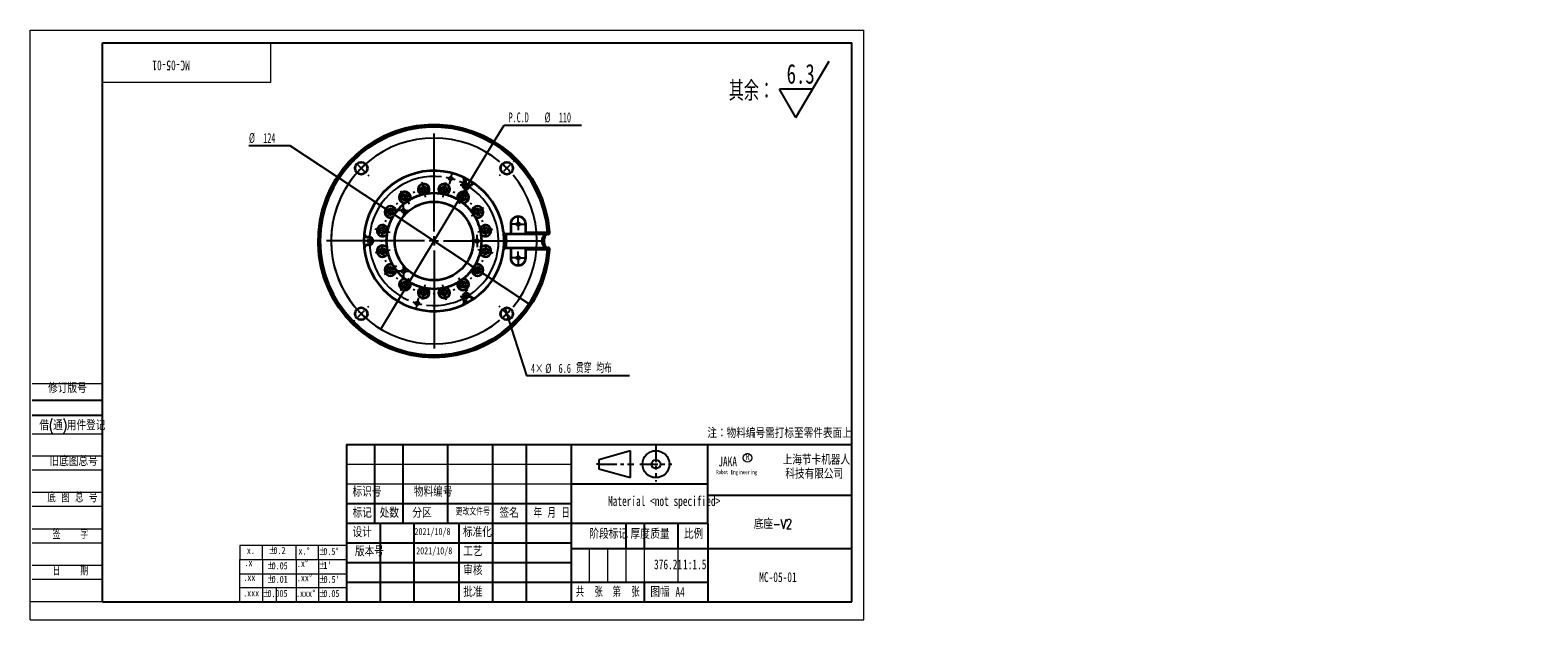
# Model space of a CAD drawing. Header units: millimetres. Extents: x 0 to 537, y 0 to 210.
import ezdxf

# ---------------------------------------------------------------- set-up
doc = ezdxf.new("R2010")
doc.units = ezdxf.units.MM
doc.linetypes.add('CENTERX2', pattern=[20.32, 12.7, -2.54, 2.54, -2.54])
doc.linetypes.add('PHANTOM', pattern=[12.7, 6.35, -1.27, 1.27, -1.27, 1.27, -1.27])
doc.layers.add('文字层', color=190, linetype='Continuous')
doc.layers.add('标注层', color=3, linetype='Continuous')
doc.styles.add('SLDTEXTSTYLE0', font='TXT', dxfattribs={"width": 0.7, "bigfont": 'bigfont'})
doc.styles.add('SLDTEXTSTYLE1', font='TXT', dxfattribs={"width": 0.7})
doc.styles.add('SLDTEXTSTYLE2', font='TXT', dxfattribs={"width": 0.6, "bigfont": 'bigfont'})
doc.styles.add('SLDTEXTSTYLE3', font='TXT', dxfattribs={"width": 0.62, "bigfont": 'bigfont'})
doc.styles.add('SLDTEXTSTYLE4', font='TXT', dxfattribs={"width": 0.614286, "bigfont": 'bigfont'})
doc.styles.add('SLDTEXTSTYLE5', font='TXT', dxfattribs={"width": 0.566667, "bigfont": 'bigfont'})
doc.styles.add('SLDTEXTSTYLE6', font='TXT', dxfattribs={"width": 0.605})
doc.styles.add('SLDTEXTSTYLE7', font='TXT', dxfattribs={"width": 0.605, "bigfont": 'bigfont'})
doc.dimstyles.new('SLDDIMSTYLE0', dxfattribs={"dimtxt": 3.5, "dimasz": 2, "dimexe": 0, "dimexo": 0.0625, "dimgap": 0.875, "dimtad": 0, "dimtih": 1, "dimtoh": 1, "dimdec": 0, "dimlfac": 1.5, "dimrnd": 1e-09, "dimzin": 12, "dimdsep": 46, "dimtxsty": 'SLDTEXTSTYLE6', "dimsah": 1, "dimcen": 0, "dimadec": 0, "dimazin": 3, "dimtfac": 1, "dimtmove": 0, "dimatfit": 3, "dimfxl": 0, "dimfrac": 2, "dimtolj": 1, "dimtzin": 12, "dimarcsym": 0})
doc.dimstyles.new('SLDDIMSTYLE1', dxfattribs={"dimtxt": 3.25, "dimasz": 2, "dimexe": 0, "dimexo": 0.0625, "dimgap": 0.8125, "dimtad": 0, "dimtih": 1, "dimtoh": 1, "dimlfac": 1.5, "dimrnd": 1e-09, "dimzin": 12, "dimdsep": 46, "dimtxsty": 'SLDTEXTSTYLE6', "dimsah": 1, "dimcen": 0, "dimadec": 0, "dimazin": 3, "dimtfac": 1, "dimtmove": 0, "dimatfit": 3, "dimfxl": 0, "dimfrac": 2, "dimtolj": 1, "dimtzin": 12, "dimarcsym": 0})

# ---------------------------------------------------------------- blocks, each defined once
blk = doc.blocks.new('SW_NOTE_0')
at = {"layer": '文字层', "color": 0, "char_height": 3.5, "attachment_point": 2, "style": 'SLDTEXTSTYLE0'}
for s, insert in [('\\M+18FE3\\M+18A43节卡\\M+18AF7\\M+18AED\\M+1906C', (16.08, 4.51)), ('\\M+189C8\\M+18B5A\\M+1974C\\M+18CC0\\M+18CF6\\M+18E69', (15.31, -0.49))]:
    blk.add_mtext(s, dxfattribs=dict(at, insert=insert))
blk = doc.blocks.new('SW_NOTE_1')
at = {"color": 0, "linetype": 'Continuous', "lineweight": 18, "char_height": 2.5, "attachment_point": 1, "style": 'SLDTEXTSTYLE1'}
for s, insert in [('%%p', (0, 3.22)), ('0.2', (1.75, 3.22))]:
    blk.add_mtext(s, dxfattribs=dict(at, insert=insert))
blk = doc.blocks.new('SW_NOTE_2')
at = {"color": 0, "linetype": 'Continuous', "lineweight": 18, "char_height": 2.5, "attachment_point": 1, "style": 'SLDTEXTSTYLE1'}
for s, insert in [('%%p', (0, 3.22)), ('0.05', (1.75, 3.22))]:
    blk.add_mtext(s, dxfattribs=dict(at, insert=insert))
blk = doc.blocks.new('SW_NOTE_3')
at = {"color": 0, "linetype": 'Continuous', "lineweight": 18, "char_height": 2.5, "attachment_point": 1, "style": 'SLDTEXTSTYLE1'}
for s, insert in [('%%p', (0, 3.22)), ('0.01', (1.75, 3.22))]:
    blk.add_mtext(s, dxfattribs=dict(at, insert=insert))
blk = doc.blocks.new('SW_NOTE_4')
at = {"color": 0, "linetype": 'Continuous', "lineweight": 18, "char_height": 2.5, "attachment_point": 1, "style": 'SLDTEXTSTYLE1'}
for s, insert in [('%%p', (0, 3.22)), ('0.005', (1.75, 3.22))]:
    blk.add_mtext(s, dxfattribs=dict(at, insert=insert))
blk = doc.blocks.new('SW_NOTE_5')
at = {"color": 0, "linetype": 'Continuous', "lineweight": 18, "char_height": 2.5, "attachment_point": 1, "style": 'SLDTEXTSTYLE1'}
for s, insert in [('%%p', (0, 3.22)), ('0.5', (1.75, 3.22)), ('%%d', (6.11, 3.22))]:
    blk.add_mtext(s, dxfattribs=dict(at, insert=insert))
blk = doc.blocks.new('SW_NOTE_6')
at = {"color": 0, "linetype": 'Continuous', "lineweight": 18, "char_height": 2.5, "attachment_point": 1, "style": 'SLDTEXTSTYLE1'}
for s, insert in [('.x', (0, 3.22)), ('%%d', (2.91, 3.22))]:
    blk.add_mtext(s, dxfattribs=dict(at, insert=insert))
blk = doc.blocks.new('SW_NOTE_7')
at = {"color": 0, "linetype": 'Continuous', "lineweight": 18, "char_height": 2.5, "attachment_point": 1, "style": 'SLDTEXTSTYLE1'}
for s, insert in [('.xx', (0, 3.22)), ('%%d', (4.36, 3.22))]:
    blk.add_mtext(s, dxfattribs=dict(at, insert=insert))
blk = doc.blocks.new('SW_NOTE_8')
at = {"color": 0, "linetype": 'Continuous', "lineweight": 18, "char_height": 2.5, "attachment_point": 1, "style": 'SLDTEXTSTYLE1'}
for s, insert in [('.xxx', (0, 3.22)), ('%%d', (5.82, 3.22))]:
    blk.add_mtext(s, dxfattribs=dict(at, insert=insert))
blk = doc.blocks.new('SW_NOTE_9')
at = {"color": 0, "linetype": 'Continuous', "lineweight": 18, "char_height": 2.5, "attachment_point": 1, "style": 'SLDTEXTSTYLE1'}
for s, insert in [('x.', (0, 3.22)), ('%%d', (2.91, 3.22))]:
    blk.add_mtext(s, dxfattribs=dict(at, insert=insert))
blk = doc.blocks.new('SW_NOTE_10')
at = {"color": 0, "linetype": 'Continuous', "lineweight": 18, "char_height": 2.5, "attachment_point": 1, "style": 'SLDTEXTSTYLE1'}
for s, insert in [('%%p', (0, 3.22)), ("1'", (1.75, 3.22))]:
    blk.add_mtext(s, dxfattribs=dict(at, insert=insert))
blk = doc.blocks.new('SW_NOTE_11')
at = {"color": 0, "linetype": 'Continuous', "lineweight": 18, "char_height": 2.5, "attachment_point": 1, "style": 'SLDTEXTSTYLE1'}
for s, insert in [('%%p', (0, 3.22)), ("0.5'", (1.75, 3.22))]:
    blk.add_mtext(s, dxfattribs=dict(at, insert=insert))
blk = doc.blocks.new('SW_NOTE_12')
at = {"color": 0, "linetype": 'Continuous', "lineweight": 18, "char_height": 2.5, "attachment_point": 1, "style": 'SLDTEXTSTYLE1'}
for s, insert in [('%%p', (0, 3.22)), ('0.05', (1.75, 3.22))]:
    blk.add_mtext(s, dxfattribs=dict(at, insert=insert))
blk = doc.blocks.new('SW_SFSYMBOL_0')
at = {"layer": '标注层', "color": 0}
for p, q in [((3.3, -10), (15.09, 10)), ((3.3, -10), (-2.6, 0)), ((9.2, 0), (-2.6, 0))]:
    blk.add_line(p, q, dxfattribs=at)
at = {"layer": '标注层', "color": 0, "insert": (0, 9.02), "char_height": 7, "attachment_point": 1, "style": 'SLDTEXTSTYLE1'}
blk.add_mtext('6.3', dxfattribs=at)
blk = doc.blocks.new('_D')
at = {"layer": '标注层'}
for p, q in [((92.66, 168.84), (77.95, 168.84)), ((109.43, 157.73), (92.66, 168.84)), ((178.34, 112.11), (109.43, 157.73))]:
    blk.add_line(p, q, dxfattribs=at)
for points in [[(109.43, 157.73), (110.96, 156.42), (111.24, 156.84)], [(178.34, 112.11), (176.81, 113.42), (176.54, 113.01)]]:
    blk.add_solid(points, dxfattribs=at)
at = {"layer": '标注层', "char_height": 3.5, "attachment_point": 1, "style": 'SLDTEXTSTYLE6'}
for s, insert in [('%%c', (77.95, 173.35)), ('124', (83.06, 173.36))]:
    blk.add_mtext(s, dxfattribs=dict(at, insert=insert))
blk = doc.blocks.new('_D_1')
at = {"layer": '标注层'}
for p, q in [((162.89, 166.28), (168.88, 176.17)), ((168.88, 176.17), (196.41, 176.17)), ((124.89, 103.56), (162.89, 166.28))]:
    blk.add_line(p, q, dxfattribs=at)
blk.add_arc((143.89, 134.92), 36.67, 129.7392, 239.5712, dxfattribs=at)
for points in [[(162.89, 166.28), (161.64, 164.7), (162.07, 164.44)], [(124.89, 103.56), (126.14, 105.14), (125.71, 105.4)]]:
    blk.add_solid(points, dxfattribs=at)
at = {"layer": '标注层', "char_height": 3.5, "attachment_point": 1, "style": 'SLDTEXTSTYLE6'}
for s, insert in [('P.C.D', (170.47, 180.69)), ('%%c', (183.29, 180.68)), ('110', (188.39, 180.69))]:
    blk.add_mtext(s, dxfattribs=dict(at, insert=insert))
blk = doc.blocks.new('_D_2')
at = {"layer": '标注层'}
for p, q in [((169.14, 111.09), (170.49, 106.9)), ((170.49, 106.9), (176.86, 87)), ((176.86, 87), (213.6, 87))]:
    blk.add_line(p, q, dxfattribs=at)
for points in [[(169.14, 111.09), (169.52, 109.11), (169.99, 109.26)], [(170.49, 106.9), (170.11, 108.88), (169.64, 108.73)]]:
    blk.add_solid(points, dxfattribs=at)
at = {"layer": '标注层', "char_height": 3.25, "attachment_point": 1}
for s, insert, style in [('%%c', (183.54, 91.19), 'SLDTEXTSTYLE6'), ('贯\\M+190FA \\M+18BCF\\M+1957A', (194.48, 91.2), 'SLDTEXTSTYLE7'), ('4×', (178.44, 91.2), 'SLDTEXTSTYLE6'), ('6.6', (188.27, 91.2), 'SLDTEXTSTYLE6')]:
    blk.add_mtext(s, dxfattribs=dict(at, insert=insert, style=style))
blk = doc.blocks.new('SW_CENTERMARKSYMBOL_0')
at = {"layer": '标注层', "color": 0}
for p, q in [((25.93, 29.26), (25.93, 64.26)), ((-2.36, 54.21), (-2.73, 54.59)), ((54.21, 54.21), (54.59, 54.59)), ((0, 51.85), (-1.18, 53.03)), ((0, 51.85), (1.18, 50.68)), ((2.36, 49.5), (2.73, 49.12)), ((31.88, 48.14), (32.31, 49.75)), ((32.31, 49.75), (32.45, 50.27)), ((49.5, 49.5), (49.12, 49.12)), ((51.85, 51.85), (50.68, 50.68)), ((51.85, 51.85), (53.03, 53.03)), ((14.63, 42.83), (14.04, 43.72)), ((21.96, 45.87), (21.75, 46.92)), ((22.29, 44.24), (21.96, 45.87)), ((22.29, 44.24), (22.61, 42.6)), ((29.57, 44.24), (29.24, 42.6)), ((29.57, 44.24), (29.89, 45.87)), ((29.89, 45.87), (30.1, 46.92)), ((31.45, 46.53), (31.31, 46.02)), ((31.88, 48.14), (31.45, 46.53)), ((37.22, 42.83), (37.82, 43.72)), ((9.02, 37.22), (8.13, 37.82)), ((15.56, 41.45), (14.63, 42.83)), ((15.56, 41.45), (16.48, 40.06)), ((16.48, 40.06), (17.08, 39.18)), ((22.61, 42.6), (22.82, 41.55)), ((29.24, 42.6), (29.04, 41.55)), ((35.37, 40.06), (34.78, 39.18)), ((36.3, 41.45), (35.37, 40.06)), ((36.3, 41.45), (37.22, 42.83)), ((42.83, 37.22), (43.72, 37.82)), ((10.41, 36.3), (9.02, 37.22)), ((10.41, 36.3), (11.79, 35.37)), ((11.79, 35.37), (12.68, 34.78)), ((40.06, 35.37), (39.18, 34.78)), ((41.45, 36.3), (40.06, 35.37)), ((41.45, 36.3), (42.83, 37.22)), ((5.98, 29.89), (4.94, 30.1)), ((7.62, 29.57), (5.98, 29.89)), ((7.62, 29.57), (9.25, 29.24)), ((9.25, 29.24), (10.3, 29.04)), ((25.93, 25.93), (25.93, 27.59)), ((42.6, 29.24), (41.55, 29.04)), ((44.24, 29.57), (42.6, 29.24)), ((44.24, 29.57), (45.87, 29.89)), ((45.87, 29.89), (46.92, 30.1)), ((22.59, 25.93), (-12.41, 25.93)), ((5.98, 21.96), (4.94, 21.75)), ((7.62, 22.29), (5.98, 21.96)), ((7.62, 22.29), (9.25, 22.61)), ((9.25, 22.61), (10.3, 22.82)), ((25.93, 25.93), (24.26, 25.93)), ((25.93, 25.93), (25.93, 24.26)), ((25.93, 25.93), (27.59, 25.93)), ((25.93, 22.59), (25.93, -12.41)), ((29.26, 25.93), (64.26, 25.93)), ((42.6, 22.61), (41.55, 22.82)), ((44.24, 22.29), (42.6, 22.61)), ((44.24, 22.29), (45.87, 21.96)), ((45.87, 21.96), (46.92, 21.75)), ((10.41, 15.56), (11.79, 16.48)), ((11.79, 16.48), (12.68, 17.08)), ((40.06, 16.48), (39.18, 17.08)), ((41.45, 15.56), (40.06, 16.48)), ((9.02, 14.63), (8.13, 14.04)), ((10.41, 15.56), (9.02, 14.63)), ((15.56, 10.41), (16.48, 11.79)), ((16.48, 11.79), (17.08, 12.68)), ((35.37, 11.79), (34.78, 12.68)), ((36.3, 10.41), (35.37, 11.79)), ((41.45, 15.56), (42.83, 14.63)), ((42.83, 14.63), (43.72, 14.04)), ((14.63, 9.02), (14.04, 8.13)), ((15.56, 10.41), (14.63, 9.02)), ((20.41, 5.32), (20.54, 5.84)), ((21.96, 5.98), (21.75, 4.94)), ((22.29, 7.62), (21.96, 5.98)), ((22.29, 7.62), (22.61, 9.25)), ((22.61, 9.25), (22.82, 10.3)), ((29.24, 9.25), (29.04, 10.3)), ((29.57, 7.62), (29.24, 9.25)), ((29.57, 7.62), (29.89, 5.98)), ((29.89, 5.98), (30.1, 4.94)), ((36.3, 10.41), (37.22, 9.02)), ((37.22, 9.02), (37.82, 8.13)), ((0, 0), (-1.18, -1.18)), ((0, 0), (1.18, 1.18)), ((2.36, 2.36), (2.73, 2.73)), ((19.54, 2.1), (19.41, 1.59)), ((19.97, 3.71), (19.54, 2.1)), ((19.97, 3.71), (20.41, 5.32)), ((49.5, 2.36), (49.12, 2.73)), ((51.85, 0), (50.68, 1.18)), ((-2.36, -2.36), (-2.73, -2.73)), ((51.85, 0), (53.03, -1.18)), ((54.21, -2.36), (54.59, -2.73))]:
    blk.add_line(p, q, dxfattribs=at)
for radius, start, end in [(36.67, 50.2087, 129.7913), (36.67, 140.2087, 219.7913), (36.67, 135, 137.6044), (36.67, 132.3956, 135), (23, 83.3037, 246.6963), (23, 75, 79.1519), (36.67, 45, 47.6044), (36.67, 42.3956, 45), (36.67, 320.2087, 39.7913), (18.67, 111.4814, 113.5186), (18.67, 101.25, 106.3657), (18.67, 96.1343, 101.25), (23, 263.3037, 66.6963), (18.67, 88.9814, 91.0186), (18.67, 78.75, 83.8657), (18.67, 73.6343, 78.75), (23, 70.8481, 75), (18.67, 66.4814, 68.5186), (18.67, 141.1343, 146.25), (18.67, 133.9814, 136.0186), (18.67, 123.75, 128.8657), (18.67, 118.6343, 123.75), (18.67, 56.25, 61.3657), (18.67, 51.1343, 56.25), (18.67, 43.9814, 46.0186), (18.67, 33.75, 38.8657), (18.67, 156.4814, 158.5186), (18.67, 146.25, 151.3657), (18.67, 28.6343, 33.75), (18.67, 21.4814, 23.5186), (18.67, 168.75, 173.8657), (18.67, 163.6343, 168.75), (18.67, 11.25, 16.3657), (18.67, 6.1343, 11.25), (18.67, 178.9814, 181.0186), (18.67, 186.1343, 191.25), (18.67, 191.25, 196.3657), (18.67, 343.6343, 348.75), (18.67, 348.75, 353.8657), (18.67, 358.9814, 1.0186), (18.67, 201.4814, 203.5186), (18.67, 208.6343, 213.75), (18.67, 326.25, 331.3657), (18.67, 336.4814, 338.5186), (18.67, 213.75, 218.8657), (18.67, 223.9814, 226.0186), (18.67, 231.1343, 236.25), (18.67, 303.75, 308.8657), (18.67, 313.9814, 316.0186), (18.67, 321.1343, 326.25), (18.67, 236.25, 241.3657), (18.67, 246.4814, 248.5186), (18.67, 253.6343, 258.75), (18.67, 258.75, 263.8657), (18.67, 268.9814, 271.0186), (18.67, 276.1343, 281.25), (18.67, 281.25, 286.3657), (18.67, 291.4814, 293.5186), (18.67, 298.6343, 303.75), (36.67, 222.3956, 225), (23, 250.8481, 255), (23, 255, 259.1519), (36.67, 312.3956, 315), (36.67, 315, 317.6044), (36.67, 225, 227.6044), (36.67, 230.2087, 309.7913)]:
    blk.add_arc((25.93, 25.93), radius, start, end, dxfattribs=at)
blk = doc.blocks.new('SW_CENTERMARKSYMBOL_1')
at = {"layer": '标注层', "color": 0}
for p, q in [((-1.67, 0), (-2.2, 0)), ((0, 0), (-1.67, 0)), ((0, 1.67), (0, 2.2)), ((0, 0), (0, 1.67)), ((0, 0), (0, -1.67)), ((0, 0), (1.67, 0)), ((1.67, 0), (2.2, 0)), ((0, -1.67), (0, -2.2))]:
    blk.add_line(p, q, dxfattribs=at)
blk = doc.blocks.new('SW_CENTERMARKSYMBOL_2')
at = {"layer": '标注层', "color": 0}
for p, q in [((-1.67, 0), (-2.2, 0)), ((0, 0), (-1.67, 0)), ((0, 1.67), (0, 2.2)), ((0, 0), (0, 1.67)), ((0, 0), (0, -1.67)), ((0, 0), (1.67, 0)), ((1.67, 0), (2.2, 0)), ((0, -1.67), (0, -2.2))]:
    blk.add_line(p, q, dxfattribs=at)
blk = doc.blocks.new('SW_CENTERMARKSYMBOL_3')
at = {"layer": '标注层', "color": 0}
for p, q in [((-1.67, 0), (-2.2, 0)), ((0, 0), (-1.67, 0)), ((0, 1.67), (0, 2.2)), ((0, 0), (0, 1.67)), ((0, 0), (0, -1.67)), ((0, 0), (1.67, 0)), ((1.67, 0), (2.2, 0)), ((0, -1.67), (0, -2.2))]:
    blk.add_line(p, q, dxfattribs=at)
blk = doc.blocks.new('SW_CENTERMARKSYMBOL_4')
at = {"layer": '标注层', "color": 0}
for p, q in [((-1.67, 0), (-2.2, 0)), ((0, 0), (-1.67, 0)), ((0, 1.67), (0, 2.2)), ((0, 0), (0, 1.67)), ((0, 0), (0, -1.67)), ((0, 0), (1.67, 0)), ((1.67, 0), (2.2, 0)), ((0, -1.67), (0, -2.2))]:
    blk.add_line(p, q, dxfattribs=at)
blk = doc.blocks.new('SW_CENTERMARKSYMBOL_5')
at = {"layer": '标注层', "color": 0}
for p, q in [((-1.67, 0), (-2.2, 0)), ((0, 0), (-1.67, 0)), ((0, 1.67), (0, 2.2)), ((0, 0), (0, 1.67)), ((0, 0), (0, -1.67)), ((0, 0), (1.67, 0)), ((1.67, 0), (2.2, 0)), ((0, -1.67), (0, -2.2))]:
    blk.add_line(p, q, dxfattribs=at)
blk = doc.blocks.new('SW_CENTERMARKSYMBOL_6')
at = {"layer": '标注层', "color": 0}
for p, q in [((-1.67, 0), (-2.2, 0)), ((0, 0), (-1.67, 0)), ((0, 1.67), (0, 2.2)), ((0, 0), (0, 1.67)), ((0, 0), (0, -1.67)), ((0, 0), (1.67, 0)), ((1.67, 0), (2.2, 0)), ((0, -1.67), (0, -2.2))]:
    blk.add_line(p, q, dxfattribs=at)
blk = doc.blocks.new('SW_CENTERMARKSYMBOL_7')
at = {"layer": '标注层', "color": 0}
for p, q in [((-1.67, 0), (-2.2, 0)), ((0, 0), (-1.67, 0)), ((0, 1.67), (0, 2.2)), ((0, 0), (0, 1.67)), ((0, 0), (0, -1.67)), ((0, 0), (1.67, 0)), ((1.67, 0), (2.2, 0)), ((0, -1.67), (0, -2.2))]:
    blk.add_line(p, q, dxfattribs=at)

msp = doc.modelspace()

# ---------------------------------------------------------------- linework, layer by layer
at = {"color": 1, "linetype": 'Continuous', "lineweight": 18}
for p, q in [((-0.0066, -0.0006), (-0.0066, 209.9994)), ((-0.0066, 209.9994), (296.9934, 209.9994)), ((296.9934, -0.0006), (296.9934, 209.9994)), ((112.7262, 55.43), (192.7262, 55.43)), ((112.7262, 48.43), (192.7262, 48.43)), ((199.2262, 25.43), (199.2262, 13.4534)), ((205.7262, 25.43), (205.7262, 13.4552)), ((212.2151, 25.43), (212.2151, 13.4569)), ((218.7262, 25.43), (218.7262, 13.4587)), ((230.7262, 25.43), (230.7262, 13.462)), ((-0.0066, -0.0006), (296.9934, -0.0006))]:
    msp.add_line(p, q, dxfattribs=at)
at = {"color": 190, "linetype": 'Continuous', "lineweight": 25}
for p, q in [((25.7262, 6.43), (25.7262, 205.43)), ((25.7262, 205.43), (292.7262, 205.43)), ((292.7262, 6.43), (292.7262, 205.43)), ((25.7262, 6.43), (292.7262, 6.43))]:
    msp.add_line(p, q, dxfattribs=at)
at = {"color": 190, "linetype": 'Continuous', "lineweight": 18}
for p, q in [((85.7262, 191.43), (85.7262, 205.43)), ((25.7262, 191.43), (85.7262, 191.43)), ((112.7262, 26.43), (74.7262, 26.43)), ((74.7262, 26.43), (74.7262, 21.43)), ((82.7262, 21.43), (82.7262, 26.43)), ((94.7262, 21.43), (94.7262, 26.43)), ((102.7262, 21.43), (102.7262, 26.43)), ((112.7262, 26.43), (112.7262, 6.43)), ((74.7262, 6.43), (74.7262, 21.43)), ((74.7262, 21.43), (112.7262, 21.43)), ((74.7262, 16.43), (112.7262, 16.43)), ((82.7262, 21.43), (82.7262, 6.43)), ((94.7262, 21.43), (94.7262, 6.43)), ((102.7262, 21.43), (102.7262, 6.43)), ((112.7262, 11.43), (74.7262, 11.43)), ((87.7262, 6.43), (87.7262, 11.43)), ((74.7262, 6.43), (112.7262, 6.43))]:
    msp.add_line(p, q, dxfattribs=at)
at = {"color": 7, "linetype": 'Continuous', "lineweight": 35}
for p, q in [((154.4917, 155.9538), (154.2337, 155.507)), ((156.5431, 154.1737), (156.8011, 154.6205)), ((171.2218, 140.9217), (171.2218, 137.3217)), ((176.5551, 137.9884), (176.5551, 140.9217)), ((120.8884, 136.2551), (120.3725, 136.2551)), ((171.2218, 137.3217), (169.3712, 137.3217)), ((176.5551, 137.3217), (171.2218, 137.3217)), ((176.5551, 137.9884), (184.4272, 137.9884)), ((176.5551, 137.3217), (176.5551, 137.9884)), ((184.4272, 137.3217), (176.5551, 137.3217)), ((184.4272, 137.9884), (184.4272, 137.3217)), ((120.3725, 133.5884), (120.8884, 133.5884)), ((169.3712, 132.5217), (171.2218, 132.5217)), ((171.2218, 132.5217), (171.2218, 128.9217)), ((171.2218, 132.5217), (176.5551, 132.5217)), ((176.5551, 132.5217), (184.4272, 132.5217)), ((176.5551, 131.8551), (176.5551, 132.5217)), ((176.5551, 128.9217), (176.5551, 131.8551)), ((184.4272, 131.8551), (176.5551, 131.8551)), ((184.4272, 131.8551), (184.4272, 132.5217)), ((154.2337, 114.3365), (154.4917, 113.8897)), ((156.8011, 115.223), (156.5431, 115.6698))]:
    msp.add_line(p, q, dxfattribs=at)
at = {"color": 2, "linetype": 'Continuous', "lineweight": 18}
for p, q in [((0.7262, 84.2206), (25.7262, 84.2206)), ((0.7262, 66.2206), (25.7262, 66.2206)), ((0.7262, 58.43), (25.7262, 58.43)), ((0.7262, 53.43), (25.7262, 53.43)), ((0.7262, 45.43), (25.7262, 45.43)), ((0.7262, 40.43), (25.7262, 40.43)), ((0.7262, 32.43), (25.7262, 32.43)), ((0.7262, 27.43), (25.7262, 27.43)), ((0.7262, 19.43), (25.7262, 19.43)), ((0.7262, 14.43), (25.7262, 14.43)), ((25.7262, 6.43), (-0.0066, 6.43))]:
    msp.add_line(p, q, dxfattribs=at)
at = {"color": 7, "linetype": 'Continuous', "lineweight": 18}
for p, q in [((25.7262, 62.43), (25.7262, 6.43)), ((241.4181, 6.4404), (241.4181, 6.43))]:
    msp.add_line(p, q, dxfattribs=at)
at = {"color": 1, "linetype": 'Continuous', "lineweight": 25}
for p, q in [((112.7262, 62.43), (292.7262, 62.43)), ((112.7262, 62.43), (112.7262, 6.43)), ((122.7262, 62.43), (122.7262, 34.43)), ((132.7262, 62.43), (132.7262, 34.43)), ((148.7262, 62.43), (148.7262, 34.43)), ((164.7262, 62.43), (164.7262, 6.43)), ((176.7262, 62.43), (176.7262, 6.43)), ((192.7262, 62.43), (192.7262, 6.43)), ((241.3877, 62.43), (241.4181, 6.4404)), ((241.3975, 44.43), (292.7262, 44.43)), ((112.7262, 41.43), (192.7262, 41.43)), ((112.7262, 34.43), (192.7262, 34.43)), ((124.7262, 34.43), (124.7262, 6.43)), ((136.7262, 34.43), (136.7262, 6.43)), ((152.7262, 34.43), (152.7262, 6.43)), ((192.7262, 34.43), (241.4029, 34.43)), ((218.7262, 34.43), (218.7262, 25.43)), ((230.7262, 34.43), (230.7262, 25.43)), ((112.7262, 27.43), (192.7262, 27.43)), ((192.7262, 25.43), (292.7262, 25.43)), ((112.7262, 20.43), (192.7262, 20.43)), ((112.7262, 13.43), (192.7262, 13.4517)), ((192.7262, 13.4517), (241.4143, 13.4649)), ((218.7262, 13.4587), (218.7262, 6.43))]:
    msp.add_line(p, q, dxfattribs=at)
at = {"color": 7, "linetype": 'Continuous', "lineweight": 35, "flags": 128}
for points in [[(184.4272, 137.9884), (184.5599, 137.9985), (184.6872, 138.0081), (184.8041, 138.0169), (184.9058, 138.0246), (184.9883, 138.0309), (185.0481, 138.0354), (185.083, 138.038), (185.0915, 138.0387)], [(184.4272, 131.8551), (184.5599, 131.845), (184.6872, 131.8354), (184.8041, 131.8266), (184.9058, 131.8189), (184.9883, 131.8126), (185.0481, 131.8081), (185.083, 131.8055), (185.0915, 131.8048)]]:
    msp.add_lwpolyline(points, dxfattribs=at)
at = {"color": 7, "linetype": 'Continuous', "lineweight": 35}
for centre, radius in [((117.9612, 160.849), 2.2), ((169.8157, 160.849), 2.2), ((149.8413, 157.138), 0.5333), ((133.5178, 150.4425), 1.0667), ((140.2467, 153.2297), 1.0667), ((147.5301, 153.2297), 1.0667), ((154.2591, 150.4425), 1.0667), ((155.3884, 154.8403), 0.5333), ((128.3677, 145.2924), 1.0667), ((143.8884, 134.9217), 14), ((133.0106, 145.7284), 0.5333), ((159.4092, 145.2924), 1.0667), ((173.8884, 140.9217), 0.5333), ((120.8884, 134.9217), 0.5333), ((125.5804, 138.5634), 1.0667), ((159.2218, 134.9217), 0.5333), ((162.1964, 138.5634), 1.0667), ((125.5804, 131.2801), 1.0667), ((162.1964, 131.2801), 1.0667), ((173.8884, 128.9217), 0.5333), ((128.3677, 124.5511), 1.0667), ((133.0106, 124.1151), 0.5333), ((159.4092, 124.5511), 1.0667), ((133.5178, 119.401), 1.0667), ((154.2591, 119.401), 1.0667), ((137.9356, 112.7055), 0.5333), ((140.2467, 116.6138), 1.0667), ((147.5301, 116.6138), 1.0667), ((155.3884, 115.0032), 0.5333), ((117.9612, 108.9945), 2.2), ((169.8157, 108.9945), 2.2)]:
    msp.add_circle(centre, radius, dxfattribs=at)
at = {"color": 11, "linetype": 'Continuous', "lineweight": 18}
msp.add_circle((255.5981, 57.6931), 1.5752, dxfattribs=at)
at = {"color": 7, "linetype": 'Continuous', "lineweight": 35}
for centre, radius, start, end in [((143.8884, 134.9217), 41.3212, 4.32606, 270), ((143.8884, 134.9217), 40.6546, 4.32606, 355.67394), ((143.8884, 134.9217), 25, 6.862123, 353.137877), ((153.337, 156.6205), 1.3333, 330, 66.469602), ((133.5178, 150.4425), 2, 335.570687, 271.929313), ((143.8884, 134.9217), 17, 104.806392, 120.193608), ((140.2467, 153.2297), 2, 313.070687, 249.429313), ((143.8884, 134.9217), 17, 97.693608, 104.806392), ((143.8884, 134.9217), 17, 82.306392, 97.693608), ((147.5301, 153.2297), 2, 290.570687, 226.929313), ((143.8884, 134.9217), 17, 75.193608, 82.306392), ((143.8884, 134.9217), 17, 59.806392, 75.193608), ((154.2591, 150.4425), 2, 268.070687, 204.429313), ((155.3884, 154.8403), 1.3333, 150, 330), ((157.9558, 153.9538), 1.3333, 53.530398, 150), ((128.3677, 145.2924), 2, 358.070687, 294.429313), ((143.8884, 134.9217), 17, 142.693608, 149.806392), ((143.8884, 134.9217), 17, 127.306392, 142.693608), ((143.8884, 134.9217), 17, 120.193608, 127.306392), ((143.8884, 134.9217), 17, 52.693608, 59.806392), ((143.8884, 134.9217), 17, 37.306392, 52.693608), ((159.4092, 145.2924), 2, 245.570687, 181.929313), ((143.8884, 134.9217), 17, 30.193608, 37.306392), ((125.5804, 138.5634), 2, 20.570687, 316.929313), ((143.8884, 134.9217), 17, 149.806392, 165.193608), ((143.8884, 134.9217), 17, 14.806392, 30.193608), ((162.1964, 138.5634), 2, 223.070687, 159.429313), ((173.8884, 140.9217), 2.6667, 0, 180), ((120.3725, 137.5884), 1.3333, 173.530398, 270), ((120.8884, 134.9217), 1.3333, 270, 90), ((143.8884, 134.9217), 17, 172.306392, 187.693608), ((143.8884, 134.9217), 17, 165.193608, 172.306392), ((143.8884, 134.9217), 17, 7.693608, 14.806392), ((143.8884, 134.9217), 17, 352.306392, 7.693608), ((169.3712, 137.9884), 0.6667, 186.862123, 270), ((184.4272, 137.9884), 0.6667, 270, 4.32606), ((120.3725, 132.2551), 1.3333, 90, 186.469602), ((125.5804, 131.2801), 2, 43.070687, 339.429313), ((143.8884, 134.9217), 17, 187.693608, 194.806392), ((143.8884, 134.9217), 17, 194.806392, 210.193608), ((143.8884, 134.9217), 41.3212, 270, 355.67394), ((143.8884, 134.9217), 17, 329.806392, 345.193608), ((162.1964, 131.2801), 2, 200.570687, 136.929313), ((143.8884, 134.9217), 17, 345.193608, 352.306392), ((169.3712, 131.8551), 0.6667, 90, 173.137877), ((184.4272, 131.8551), 0.6667, 355.67394, 90), ((128.3677, 124.5511), 2, 65.570687, 1.929313), ((143.8884, 134.9217), 17, 210.193608, 217.306392), ((143.8884, 134.9217), 17, 217.306392, 232.693608), ((143.8884, 134.9217), 17, 307.306392, 322.693608), ((159.4092, 124.5511), 2, 178.070687, 114.429313), ((143.8884, 134.9217), 17, 322.693608, 329.806392), ((173.8884, 128.9217), 2.6667, 180, 0), ((133.5178, 119.401), 2, 88.070687, 24.429313), ((143.8884, 134.9217), 17, 232.693608, 239.806392), ((143.8884, 134.9217), 17, 239.806392, 255.193608), ((140.2467, 116.6138), 2, 110.570687, 46.929313), ((143.8884, 134.9217), 17, 255.193608, 262.306392), ((147.5301, 116.6138), 2, 133.070687, 69.429313), ((143.8884, 134.9217), 17, 277.693608, 284.806392), ((143.8884, 134.9217), 17, 284.806392, 300.193608), ((154.2591, 119.401), 2, 155.570687, 91.929313), ((143.8884, 134.9217), 17, 300.193608, 307.306392), ((143.8884, 134.9217), 17, 262.306392, 277.693608), ((153.337, 113.223), 1.3333, 293.530398, 30), ((155.3884, 115.0032), 1.3333, 30, 210), ((157.9558, 115.8897), 1.3333, 210, 306.469602)]:
    msp.add_arc(centre, radius, start, end, dxfattribs=at)
at = {"color": 7, "linetype": 'Continuous', "lineweight": 18}
for centre in [(149.8413, 157.138), (155.3884, 154.8403), (133.0106, 145.7284), (173.8884, 140.9217), (120.8884, 134.9217), (159.2218, 134.9217), (173.8884, 128.9217), (133.0106, 124.1151), (137.9356, 112.7055), (155.3884, 115.0032)]:
    msp.add_arc(centre, 0.6667, 255, 195, dxfattribs=at)
at = {"color": 7, "linetype": 'Continuous', "lineweight": 35}
for points, knots in [([(168.7093, 131.9347), (168.7093, 131.9347), (168.7116, 131.9536), (168.7204, 132.0278), (168.7269, 132.0839), (168.7433, 132.2309), (168.753, 132.321), (168.7744, 132.5346), (168.7862, 132.6593), (168.8096, 132.9328), (168.8212, 133.0825), (168.8431, 133.4089), (168.8532, 133.5835), (168.87, 133.9453), (168.8768, 134.1354), (168.886, 134.5257), (168.8884, 134.7221), (168.8884, 135.1171), (168.886, 135.3179), (168.8769, 135.7055), (168.8702, 135.8935), (168.8533, 136.2582), (168.8432, 136.4335), (168.8215, 136.7572), (168.8098, 136.908), (168.7862, 137.1847), (168.7746, 137.3068), (168.7532, 137.5203), (168.7433, 137.6123), (168.727, 137.7593), (168.7205, 137.8146), (168.7117, 137.8895), (168.7093, 137.9088), (168.7093, 137.9088)], [0, 0, 0, 0, 0.0625, 0.0625, 0.125, 0.125, 0.1875, 0.1875, 0.25, 0.25, 0.3125, 0.3125, 0.375, 0.375, 0.4375, 0.4375, 0.5, 0.5, 0.5625, 0.5625, 0.625, 0.625, 0.6875, 0.6875, 0.75, 0.75, 0.8125, 0.8125, 0.875, 0.875, 0.9375, 0.9375, 1, 1, 1, 1]), ([(169.3712, 137.3217), (169.3712, 137.3217), (169.3737, 137.3058), (169.383, 137.2441), (169.3898, 137.1986), (169.4069, 137.078), (169.4172, 137.0027), (169.4394, 136.8288), (169.4513, 136.7297), (169.4756, 136.5057), (169.4875, 136.3845), (169.5096, 136.1247), (169.5198, 135.9844), (169.5368, 135.6937), (169.5435, 135.544), (169.5527, 135.236), (169.5551, 135.0767), (169.5551, 134.7633), (169.5527, 134.6074), (169.5434, 134.2974), (169.5366, 134.1461), (169.5197, 133.8574), (169.5095, 133.718), (169.4872, 133.4559), (169.4753, 133.3352), (169.4513, 133.1142), (169.4392, 133.013), (169.417, 132.8389), (169.4069, 132.7652), (169.3898, 132.6447), (169.3829, 132.5984), (169.3736, 132.5374), (169.3712, 132.5217), (169.3712, 132.5217)], [0, 0, 0, 0, 0.0625, 0.0625, 0.125, 0.125, 0.1875, 0.1875, 0.25, 0.25, 0.3125, 0.3125, 0.375, 0.375, 0.4375, 0.4375, 0.5, 0.5, 0.5625, 0.5625, 0.625, 0.625, 0.6875, 0.6875, 0.75, 0.75, 0.8125, 0.8125, 0.875, 0.875, 0.9375, 0.9375, 1, 1, 1, 1]), ([(183.8232, 132.5217), (183.7598, 132.5217), (183.6927, 132.5373), (183.5547, 132.5966), (183.4839, 132.64), (183.3396, 132.7534), (183.2655, 132.8242), (183.1208, 132.9888), (183.0497, 133.0828), (182.9122, 133.2958), (182.8464, 133.4145), (182.7272, 133.6712), (182.6729, 133.8116), (182.5825, 134.1091), (182.5467, 134.2648), (182.5099, 134.5101), (182.5005, 134.5939), (182.4882, 134.7604), (182.4821, 134.9272), (182.4887, 135.0942), (182.5017, 135.2615), (182.5114, 135.3453), (182.5488, 135.5886), (182.5848, 135.7433), (182.6755, 136.039), (182.7304, 136.1799), (182.8495, 136.4348), (182.9142, 136.551), (183.0513, 136.763), (183.1235, 136.8581), (183.2676, 137.0214), (183.3403, 137.0908), (183.4855, 137.2046), (183.5569, 137.2481), (183.6939, 137.3065), (183.7599, 137.3217), (183.8232, 137.3217)], [0, 0, 0, 0, 0.0625, 0.0625, 0.125, 0.125, 0.1875, 0.1875, 0.25, 0.25, 0.3125, 0.3125, 0.375, 0.375, 0.4375, 0.4375, 0.46875, 0.46875, 0.5, 0.53125, 0.53125, 0.5625, 0.5625, 0.625, 0.625, 0.6875, 0.6875, 0.75, 0.75, 0.8125, 0.8125, 0.875, 0.875, 0.9375, 0.9375, 1, 1, 1, 1]), ([(183.9412, 132.4997), (183.9391, 132.5008), (183.9344, 132.5033), (183.8696, 132.5598), (183.776, 132.6718), (183.6569, 132.8516), (183.5284, 133.0959), (183.4035, 133.3999), (183.2947, 133.7505), (183.2131, 134.131), (183.1626, 134.5269), (183.1469, 134.926), (183.163, 135.3191), (183.2118, 135.7005), (183.2881, 136.0651), (183.3896, 136.4032), (183.5108, 136.7086), (183.6422, 136.968), (183.7673, 137.1603), (183.8679, 137.2822), (183.9338, 137.3399), (183.9382, 137.3422), (183.9401, 137.3431)], [0, 0, 0, 0, 0.03340833, 0.07645844, 0.12428336, 0.17641872, 0.23114804, 0.28806869, 0.34352662, 0.39793211, 0.45001575, 0.50057797, 0.55063042, 0.60047524, 0.6520342, 0.70502582, 0.75950433, 0.81618569, 0.8729018, 0.92136536, 0.96620869, 1, 1, 1, 1])]:
    msp.add_open_spline(points, degree=3, knots=knots, dxfattribs=at)
at = {"layer": '文字层'}
for p, q in [((213.8656, 60.23), (202.6656, 57.03)), ((213.8656, 50.63), (213.8656, 60.23)), ((202.6656, 55.43), (201.8441, 55.43)), ((202.6656, 57.03), (202.6656, 53.83)), ((202.6656, 53.83), (213.8656, 50.63)), ((213.8656, 55.43), (215.0472, 55.43))]:
    msp.add_line(p, q, dxfattribs=at)
at = {"layer": '文字层', "linetype": 'PHANTOM'}
for p, q in [((222.9513, 62.4437), (222.9513, 49.2406)), ((202.6656, 55.43), (213.8656, 55.43)), ((217.2379, 55.43), (229.4344, 55.43))]:
    msp.add_line(p, q, dxfattribs=at)
at = {"layer": '文字层'}
for radius in [4.8, 1.6]:
    msp.add_circle((222.9513, 55.43), radius, dxfattribs=at)
at = {"layer": '标注层', "linetype": 'CENTERX2', "lineweight": 18}
msp.add_line((181.7629, 134.9217), (168.3213, 134.9217), dxfattribs=at)
at = {"layer": '标注层', "color": 2}
for p, q in [((0.7262, 78.2592), (25.7262, 78.2592)), ((0.7262, 72.9304), (25.7262, 72.9304))]:
    msp.add_line(p, q, dxfattribs=at)
at = {"layer": '标注层', "color": 1}
for p, q in [((192.7262, 48.43), (241.3953, 48.43)), ((212.2151, 34.43), (212.2151, 25.43))]:
    msp.add_line(p, q, dxfattribs=at)

# ---------------------------------------------------------------- block references
at = {"color": 190, "linetype": 'Continuous', "lineweight": 18}
for name, p in [('SW_NOTE_1', (84.9667, 22.755)), ('SW_NOTE_9', (95.6028, 22.5281)), ('SW_NOTE_5', (102.7262, 22.43)), ('SW_NOTE_2', (84.2965, 17.2898)), ('SW_NOTE_6', (95.0255, 18.126)), ('SW_NOTE_7', (95.0255, 13.0021)), ('SW_NOTE_10', (102.7262, 17.43)), ('SW_NOTE_4', (82.8, 7.434)), ('SW_NOTE_3', (84.2965, 12.4677)), ('SW_NOTE_8', (94.7262, 7.4614)), ('SW_NOTE_12', (102.7124, 7.43)), ('SW_NOTE_11', (102.8105, 12.43))]:
    msp.add_blockref(name, p, dxfattribs=at)
at = {"layer": '文字层', "color": 4}
msp.add_blockref('SW_NOTE_0', (264.0592, 54.2483), dxfattribs=at)
at = {"layer": '标注层'}
for name, p in [('SW_SFSYMBOL_0', (269.5454, 188.9414)), ('SW_CENTERMARKSYMBOL_0', (117.9612, 108.9945)), ('SW_CENTERMARKSYMBOL_7', (155.3884, 154.8403)), ('SW_CENTERMARKSYMBOL_2', (133.0106, 145.7284)), ('SW_CENTERMARKSYMBOL_4', (173.8884, 140.9217)), ('SW_CENTERMARKSYMBOL_3', (159.2218, 134.9217)), ('SW_CENTERMARKSYMBOL_5', (173.8884, 128.9217)), ('SW_CENTERMARKSYMBOL_1', (133.0106, 124.1151)), ('SW_CENTERMARKSYMBOL_6', (155.3884, 115.0032))]:
    msp.add_blockref(name, p, dxfattribs=at)

# ---------------------------------------------------------------- texts
at = {"color": 2, "linetype": 'Continuous', "lineweight": 18, "insert": (50.2074, 195.6547), "char_height": 3.5, "attachment_point": 2, "rotation": 180, "style": 'SLDTEXTSTYLE1'}
msp.add_mtext('MC-05-01', dxfattribs=at)
at = {"color": 2, "linetype": 'Continuous', "lineweight": 18}
for s, insert, char_height, attachment_point, style in [('\\M+18ED8(\\M+192CA)\\M+19770\\M+18C8F\\M+1936F记', (3.2769, 71.0184), 3.5, 1, 'SLDTEXTSTYLE0'), ('\\M+18B8C\\M+192EA图总\\M+18D86', (6.9202, 58.2605), 3.5, 1, 'SLDTEXTSTYLE0'), ('\\M+192EA 图 总 \\M+18D86', (6.1546, 45.3659), 3.5, 1, 'SLDTEXTSTYLE4'), ('签    \\M+18E9A', (14.3172, 32.232), 3.5, 2, 'SLDTEXTSTYLE5'), ('2021/10/8', (136.923, 32.6991), 2.5, 1, 'SLDTEXTSTYLE1'), ('\\M+192EA\\M+18DC0-V2', (264.6214, 35.8931), 3.5, 2, 'SLDTEXTSTYLE0'), ('376.21', (227.2959, 21.507), 3.5, 2, 'SLDTEXTSTYLE1'), ('1:1.5', (236.8004, 21.507), 3.5, 2, 'SLDTEXTSTYLE1'), ('\\M+193FA    \\M+18AFA', (14.3172, 19.3037), 3.5, 2, 'SLDTEXTSTYLE5'), ('MC-05-01', (266.4483, 16.9554), 3.5, 2, 'SLDTEXTSTYLE1')]:
    msp.add_mtext(s, dxfattribs=dict(at, insert=insert, char_height=char_height, attachment_point=attachment_point, style=style))
at = {"color": 7, "linetype": 'Continuous', "lineweight": 18, "attachment_point": 1, "style": 'SLDTEXTSTYLE1'}
for s, insert, char_height in [('R', (254.9389, 59.4081), 2.5), ('JAKA', (245.1827, 58.1285), 3.5), ('Robot Engineering', (244.4809, 53.3701), 1.5)]:
    msp.add_mtext(s, dxfattribs=dict(at, insert=insert, char_height=char_height))
at = {"color": 4, "linetype": 'Continuous', "lineweight": 18, "attachment_point": 2}
for s, insert, char_height, style in [('标记', (118.317, 39.8472), 3.5, 'SLDTEXTSTYLE0'), ('处\\M+19094', (127.9568, 39.8472), 3.5, 'SLDTEXTSTYLE0'), ('\\M+195AA\\M+18BE6', (139.6162, 39.8472), 3.5, 'SLDTEXTSTYLE0'), ('\\M+18D58\\M+189FC\\M+195B6\\M+18C8F\\M+18D86', (157.687, 39.7222), 2.5, 'SLDTEXTSTYLE0'), ('签\\M+196BC', (170.6478, 39.8472), 3.5, 'SLDTEXTSTYLE0'), ('\\M+1944E \\M+18C8E \\M+193FA', (185.8233, 39.8472), 3.5, 'SLDTEXTSTYLE3'), ('设计', (118.317, 32.9882), 3.5, 'SLDTEXTSTYLE0'), ('标\\M+18F79\\M+189BB', (159.3608, 32.9882), 3.5, 'SLDTEXTSTYLE0'), ('阶\\M+19269标记', (206.1295, 32.3664), 3.5, 'SLDTEXTSTYLE0'), ('质\\M+197CA', (224.406, 32.3664), 3.5, 'SLDTEXTSTYLE0'), ('\\M+194E4\\M+197E1', (236.3729, 32.3664), 3.5, 'SLDTEXTSTYLE0'), ('\\M+194C5\\M+1967B\\M+18D86', (120.8597, 26.1494), 3.5, 'SLDTEXTSTYLE0'), ('\\M+18D48艺', (157.731, 26.1494), 3.5, 'SLDTEXTSTYLE0'), ('审\\M+18A6A', (157.731, 19.4156), 3.5, 'SLDTEXTSTYLE0'), ('\\M+194E1\\M+18F79', (157.7334, 11.6918), 3.5, 'SLDTEXTSTYLE0'), ('\\M+18BA4  张', (199.2371, 11.6918), 3.5, 'SLDTEXTSTYLE2'), ('\\M+191E6  张', (212.3618, 11.6918), 3.5, 'SLDTEXTSTYLE2'), ('图\\M+1959D', (224.406, 11.6918), 3.5, 'SLDTEXTSTYLE0')]:
    msp.add_mtext(s, dxfattribs=dict(at, insert=insert, char_height=char_height, style=style))
at = {"color": 190, "linetype": 'Continuous', "lineweight": 18, "char_height": 2.5, "attachment_point": 1, "style": 'SLDTEXTSTYLE1'}
for s, insert in [('x.', (77.2218, 25.9777)), ('.x', (76.3581, 21.6063)), ('.xx', (75.9578, 16.3593)), ('.xxx', (75.8901, 10.8249))]:
    msp.add_mtext(s, dxfattribs=dict(at, insert=insert))
at = {"layer": '文字层', "insert": (241.3008, 68.259), "char_height": 3.5, "attachment_point": 1, "style": 'SLDTEXTSTYLE0'}
msp.add_mtext('\\M+1928D\\M+18146\\M+195A8\\M+197BF编\\M+18D86\\M+18EF9\\M+191C5标\\M+18E8A\\M+197EB\\M+18C8F\\M+1955C\\M+196CA\\M+18FE3', dxfattribs=at)
at = {"layer": '标注层', "attachment_point": 1}
for s, insert, char_height, style in [('\\M+191B4\\M+1975D\\M+18146', (248.906, 191.8491), 7, 'SLDTEXTSTYLE0'), ('A4', (229.922, 11.6918), 3.5, 'SLDTEXTSTYLE1')]:
    msp.add_mtext(s, dxfattribs=dict(at, insert=insert, char_height=char_height, style=style))
at = {"layer": '标注层', "color": 2}
for s, insert, char_height, attachment_point, style in [('\\M+18F43订\\M+194C5\\M+18D86', (6.4138, 84.2859), 3.5, 1, 'SLDTEXTSTYLE0'), ('Material <not specified>', (225.8899, 44.0526), 3.5, 2, 'SLDTEXTSTYLE1'), ('2021/10/8', (137.5432, 25.8603), 2.5, 1, 'SLDTEXTSTYLE1')]:
    msp.add_mtext(s, dxfattribs=dict(at, insert=insert, char_height=char_height, attachment_point=attachment_point, style=style))
at = {"layer": '标注层', "color": 4, "char_height": 3.5, "attachment_point": 2, "style": 'SLDTEXTSTYLE0'}
for s, insert in [('标识\\M+18D86', (120.0008, 47.387)), ('\\M+195A8\\M+197BF编\\M+18D86', (143.5868, 47.387)), ('\\M+18CFA\\M+19378', (217.3562, 32.3664))]:
    msp.add_mtext(s, dxfattribs=dict(at, insert=insert))

# ---------------------------------------------------------------- dimensions: what is measured, and where the dimension line sits
at = {"layer": '标注层'}
for p1, p2, text, dimstyle, picture, middle in [((162.8882, 166.2818), (124.8886, 103.5617), 'P.C.D<>', 'SLDDIMSTYLE0', '_D_1', (183.4412, 179.1818)), ((170.4864, 106.8992), (169.1449, 111.0898), '4×<>贯穿 均布', 'SLDDIMSTYLE1', '_D_2', (196.0209, 89.8476))]:
    dim = msp.add_diameter_dim_2p(p1=p1, p2=p2, text=text, dimstyle=dimstyle, dxfattribs=at)
    dim.commit()
    dim.dimension.update_dxf_attribs({"geometry": picture, "text_midpoint": middle, "dimtype": 163})
dim = msp.add_diameter_dim_2p(p1=(109.4348, 157.7339), p2=(178.342, 112.1096), dimstyle='SLDDIMSTYLE0', dxfattribs=at)
dim.commit()
dim.dimension.update_dxf_attribs({"geometry": '_D', "text_midpoint": (84.5148, 171.8484), "dimtype": 163})

doc.saveas('drawing.dxf')
